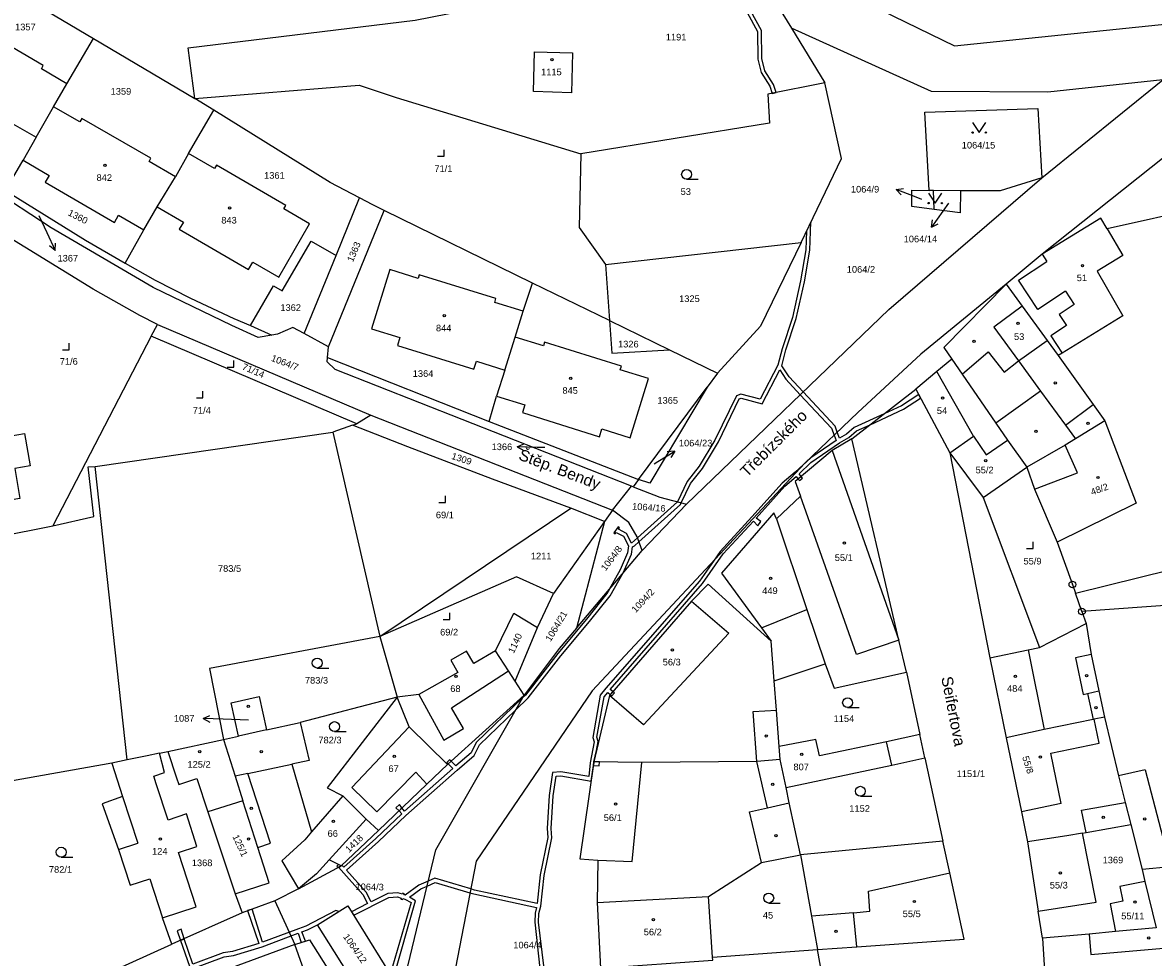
# Model space of a CAD drawing. Header units: metres. Extents: x -747283 to -746243, y -1022515 to -1021544.
# Tile 16 of 43: x -747016 to -746846, y -1021867 to -1021726. Entities that reach past the tile are written whole.
import ezdxf
from ezdxf.enums import TextEntityAlignment as Align

# ---------------------------------------------------------------- set-up
doc = ezdxf.new("R2010")
doc.units = ezdxf.units.M
doc.header["$MEASUREMENT"] = 0
for name, color, linetype in [('1', 251, 'CONTINUOUS'), ('1008', 251, 'CONTINUOUS'), ('1029', 251, 'CONTINUOUS'), ('105', 251, 'CONTINUOUS'), ('18', 251, 'CONTINUOUS'), ('21800', 251, 'CONTINUOUS'), ('21900', 251, 'CONTINUOUS'), ('23700', 251, 'CONTINUOUS'), ('304', 251, 'CONTINUOUS'), ('314', 251, 'CONTINUOUS'), ('319', 251, 'CONTINUOUS'), ('402', 251, 'CONTINUOUS'), ('404', 251, 'CONTINUOUS')]:
    doc.layers.add(name, color=color, linetype=linetype)
doc.styles.add('Arial', font='arial.ttf', dxfattribs={"height": 1})
doc.styles.get("Standard").update_dxf_attribs({"font": 'arial.ttf'})

# ---------------------------------------------------------------- blocks, each defined once
blk = doc.blocks.new('4_02$0')
at = {"layer": '404', "linetype": 'Continuous'}
blk.add_circle((-0.01, 0), 0.175, dxfattribs=at)
blk = doc.blocks.new('1029$2')
at = {"layer": '1029', "color": 0, "linetype": 'Continuous'}
for p, q in [((0, 3), (-0.5, 2)), ((0, 0), (0, 3)), ((0, 3), (0.5, 2))]:
    blk.add_line(p, q, dxfattribs=at)
blk = doc.blocks.new('3_19$7')
at = {"layer": '319', "linetype": 'Continuous'}
for p, q in [((-1, 0), (0, 0)), ((0, 0), (0, 1))]:
    blk.add_line(p, q, dxfattribs=at)
blk = doc.blocks.new('3_04$4')
at = {"layer": '304', "linetype": 'Continuous'}
blk.add_line((0.01, 0), (1.76, 0), dxfattribs=at)
blk.add_circle((0.01, 0.75), 0.75, dxfattribs=at)
blk = doc.blocks.new('3_14$5')
at = {"layer": '314', "linetype": 'Continuous'}
blk.add_lwpolyline([(-1, 1.5), (0, 0), (1, 1.5)], dxfattribs=at)
for centre in [(-1, 0), (1, 0)]:
    blk.add_circle(centre, 0.1, dxfattribs=at)
blk = doc.blocks.new('$14')
at = {"layer": '1', "linetype": 'Continuous'}
for points in [[(-5.47, 11.015), (-6.23, 17.635), (-6.18, 18.915), (-5.9, 20.035), (-5.4, 24.645), (-4.24, 30.355), (-4.34, 31.735), (-4.05, 36.655), (-3.6, 39.645), (-2.89, 39.715), (1.68, 38.905), (2.02, 41.275), (2.1, 41.825), (2.5, 43.535), (2.75, 44.885), (2.56, 45.505), (3.63, 51.605), (4.19, 52.285), (4.58, 51.965), (4.97, 52.415), (4.58, 52.745), (18.51, 68.705), (21.63, 73.165), (26.19, 78.125), (26.83, 77.425), (27.3, 78.065), (26.59, 78.565), (30.92, 83.395), (32.64, 84.865), (32.94, 84.465), (33.4, 84.855), (33.09, 85.275), (34.83, 86.975), (39.18, 89.925), (40.58, 90.715), (41.74, 91.735), (43.77, 92.665), (48.8, 94.985), (51.41, 96.685), (51.13, 97.215), (48.5, 95.505), (45.89, 94.305), (41.4, 92.235), (40.24, 91.215), (39.18, 90.615), (38.83, 91.545), (38.5, 92.445), (33.69, 97.605), (31.56, 99.895), (30.47, 101.565), (31.08, 103.935), (32.63, 108.675), (33.88, 114.225), (34.68, 119.005), (34.83, 123.195), (34.18, 121.855), (34.08, 119.065), (33.3, 114.345), (32.05, 108.835), (30.5, 104.095), (29.87, 101.625), (27.18, 96.495), (24.29, 97.275), (23.6, 97.025), (20.37, 90.355), (17.99, 86.405), (16.18, 84.095), (14.71, 81.035), (8.68, 75.605), (7.8, 74.805), (7, 76.275), (5.81, 76.925), (5.95, 77.125), (5.75, 77.265), (5.09, 76.345), (5.3, 76.205), (5.46, 76.425), (6.56, 75.835), (7.35, 74.385), (7.19, 73.315), (6.09, 70.755), (4.42, 67.825), (4.07, 67.215), (1, 63.355), (-3.34, 58.165), (-8.23, 51.855), (-8.65, 51.455), (-15.68, 44.725), (-16.42, 43.165), (-18.73, 41.215), (-19.44, 41.905), (-19.88, 41.505), (-19.18, 40.815), (-26.45, 34.375), (-26.87, 34.855), (-27.3, 34.435), (-26.89, 33.975), (-30.78, 30.255), (-35.61, 25.895), (-35.92, 26.215), (-36.03, 26.115), (-36.44, 25.895), (-32.76, 21.815), (-32.06, 20.415), (-34.45, 19.205), (-34.14, 18.685), (-28.83, 21.345), (-27.54, 21.465), (-26.98, 21.265), (-27.03, 21.115), (-26.8, 21.025), (-26.74, 21.195), (-26.4, 21.115), (-25.49, 20.565), (-28.62, 9.735)], [(-28.2, 9.045), (-24.79, 20.845), (-25.74, 21.415), (-23.99, 22.665), (-23.06, 23.075), (-21.87, 23.615), (-16.6, 22.055), (-16.03, 21.885), (-6.57, 19.855), (-6.78, 18.995), (-6.83, 17.615), (-6.03, 10.615)]]:
    blk.add_lwpolyline(points, dxfattribs=at)
blk.add_lwpolyline([(38.36, 91.095), (38.66, 90.295), (34.82, 87.685), (32.49, 85.525), (30.5, 83.835), (25.95, 78.745), (21.17, 73.545), (20.14, 72.085), (18.03, 69.085), (3.92, 52.905), (3.07, 51.865), (1.94, 45.465), (2.13, 44.845), (1.55, 41.635), (1.32, 39.575), (-2.87, 40.315), (-4.12, 40.205), (-4.65, 36.715), (-4.94, 31.735), (-4.84, 30.395), (-6, 24.745), (-6.46, 20.445), (-15.89, 22.465), (-16.48, 22.645), (-21.91, 24.255), (-22.88, 23.815), (-24.29, 23.185), (-26.39, 21.695), (-26.55, 21.745), (-26.49, 21.905), (-26.73, 21.985), (-26.78, 21.835), (-27.46, 22.065), (-28.99, 21.925), (-31.52, 20.685), (-32.26, 22.155), (-35.21, 25.455), (-30.38, 29.815), (-26.27, 33.735), (-18.54, 40.575), (-15.94, 42.785), (-15.18, 44.365), (-9.7, 49.625), (-7.79, 51.455), (-2.88, 57.785), (1.46, 62.975), (4.57, 66.875), (6.54, 70.325), (7.77, 73.155), (7.93, 74.245), (8.23, 74.385), (8.91, 74.995), (15.15, 80.615), (15.29, 80.885), (16.7, 83.775), (18.49, 86.065), (20.89, 90.075), (24.04, 96.545), (24.31, 96.655), (27.48, 95.795), (30.18, 100.925), (31.08, 99.515), (33.25, 97.195), (37.98, 92.125), (38.36, 91.095)], close=True, dxfattribs=at)
blk = doc.blocks.new('1_05$21')
at = {"layer": '105', "linetype": 'Continuous'}
for radius in [0.5, 0.0303]:
    blk.add_circle((0, 0), radius, dxfattribs=at)

msp = doc.modelspace()

# ---------------------------------------------------------------- linework, layer by layer
at = {"layer": '1029'}
for p, q in [((-746880.55, -1021752.17), (-746881.65, -1021751.74)), ((-746876.54, -1021752.73), (-746877.37, -1021753.93)), ((-747013.78, -1021754.62), (-747012.58, -1021757.16)), ((-746937.44, -1021789.6), (-746938.61, -1021789.58)), ((-746920.92, -1021792.06), (-746920.39, -1021791.73)), ((-746982.16, -1021830.75), (-746985.98, -1021830.59))]:
    msp.add_line(p, q, dxfattribs=at)
at = {"layer": '21800'}
for p, q in [((-746865.99, -1021764.36), (-746861.67, -1021761.57)), ((-746862.41, -1021760.46), (-746861.67, -1021761.57)), ((-746863.07, -1021768.79), (-746865.99, -1021764.36)), ((-746858.9, -1021766.04), (-746863.07, -1021768.79)), ((-746858.9, -1021766.04), (-746857.58, -1021768.04)), ((-746865.4, -1021768.29), (-746869.7, -1021771.43)), ((-746857.58, -1021768.04), (-746859.83, -1021769.53)), ((-746859.83, -1021769.53), (-746858.73, -1021771.2)), ((-746869.7, -1021771.43), (-746865.99, -1021776.51)), ((-746858.73, -1021771.2), (-746861.07, -1021772.74)), ((-746865.99, -1021776.51), (-746861.65, -1021773.44)), ((-746861.07, -1021772.74), (-746859.37, -1021775.37)), ((-746874.49, -1021778.52), (-746870.53, -1021775.19)), ((-746870.53, -1021775.19), (-746868.14, -1021778.25)), ((-746868.14, -1021778.25), (-746865.99, -1021776.51)), ((-746865.99, -1021776.51), (-746862.64, -1021781.1)), ((-746872.77, -1021787.89), (-746878.29, -1021778.16)), ((-746862.64, -1021781.1), (-746869.38, -1021785.93)), ((-746862.64, -1021781.1), (-746858.89, -1021786.23)), ((-746858.89, -1021786.23), (-746854.7, -1021783.11)), ((-746858.89, -1021786.23), (-746857.37, -1021788.31)), ((-746894.1, -1021790.05), (-746884.01, -1021818.69)), ((-746857.06, -1021793.44), (-746858.91, -1021789.25)), ((-746863.55, -1021795.9), (-746857.06, -1021793.44)), ((-746890.4, -1021820.83), (-746898.87, -1021796.96)), ((-746871.31, -1021797.16), (-746862.82, -1021819.79)), ((-746915.29, -1021812.76), (-746909.7, -1021817.61)), ((-746904.76, -1021816.82), (-746897.91, -1021814.02)), ((-746909.7, -1021817.61), (-746922.54, -1021831.46)), ((-746884.01, -1021818.69), (-746890.4, -1021820.83)), ((-746864.52, -1021820.13), (-746862.07, -1021832.16)), ((-746854.99, -1021820.81), (-746857.39, -1021821.32)), ((-746857.39, -1021821.32), (-746856.22, -1021826.85)), ((-746951.51, -1021828.9), (-746942.93, -1021823.27)), ((-746855.54, -1021826.7), (-746853.83, -1021826.33)), ((-746956.43, -1021826.88), (-746952.7, -1021833.76)), ((-746922.54, -1021831.46), (-746927.67, -1021827)), ((-746856.22, -1021826.85), (-746855.54, -1021826.7)), ((-746855.54, -1021826.7), (-746854.71, -1021830.62)), ((-746949.72, -1021832.01), (-746951.51, -1021828.9)), ((-746906.01, -1021829.43), (-746902.5, -1021829.21)), ((-746905.43, -1021836.96), (-746906.01, -1021829.43)), ((-746966.57, -1021840.91), (-746957.93, -1021831.72)), ((-746853.79, -1021834.2), (-746854.54, -1021830.58)), ((-746952.7, -1021833.76), (-746949.72, -1021832.01)), ((-746885.1, -1021837.5), (-746885.87, -1021833.98)), ((-746861.09, -1021835.71), (-746853.79, -1021834.2)), ((-746859.52, -1021843.3), (-746861.09, -1021835.71)), ((-746982.23, -1021838.76), (-746975.62, -1021837.39)), ((-746924.27, -1021852.08), (-746922.81, -1021837.13)), ((-746903.85, -1021843.94), (-746905.43, -1021836.96)), ((-746846.85, -1021838.23), (-746850.87, -1021839.14)), ((-746846.85, -1021838.23), (-746843.01, -1021852.88)), ((-746982.23, -1021838.76), (-746984.17, -1021839.19)), ((-746978.81, -1021849.29), (-746982.23, -1021838.76)), ((-746962.8, -1021844.57), (-746956.88, -1021838.58)), ((-746956.88, -1021838.58), (-746955.25, -1021840.4)), ((-746966.57, -1021840.91), (-746962.8, -1021844.57)), ((-747001.15, -1021842.23), (-746998.83, -1021849.27)), ((-746980.75, -1021849.93), (-746982.99, -1021842.88)), ((-746903.85, -1021843.94), (-746900.55, -1021843.19)), ((-746859.52, -1021843.3), (-746865.54, -1021844.55)), ((-746856.45, -1021844.31), (-746849.87, -1021843.14)), ((-746906.55, -1021844.55), (-746903.85, -1021843.94)), ((-746904.74, -1021852.19), (-746906.55, -1021844.55)), ((-746855.78, -1021847.68), (-746856.45, -1021844.31)), ((-747001.77, -1021850.24), (-746998.83, -1021849.27)), ((-746980.75, -1021849.93), (-746978.81, -1021849.29)), ((-746979.02, -1021855.27), (-746980.75, -1021849.93)), ((-746969.97, -1021851.82), (-746971.89, -1021853.9)), ((-746929.42, -1021851.85), (-746924.27, -1021852.08)), ((-746971.89, -1021853.9), (-746974.63, -1021856.2)), ((-746888.62, -1021856.52), (-746876.33, -1021853.76)), ((-746984.15, -1021856.92), (-746979.02, -1021855.27)), ((-746888.39, -1021859.54), (-746888.62, -1021856.52)), ((-746890.85, -1021859.78), (-746897.19, -1021860.32)), ((-746890.85, -1021859.78), (-746888.39, -1021859.54)), ((-746890.34, -1021864.94), (-746890.85, -1021859.78)), ((-746855.33, -1021863), (-746855.06, -1021866.09)), ((-746855.06, -1021866.09), (-746839.67, -1021864.75))]:
    msp.add_line(p, q, dxfattribs=at)
at = {"layer": '21900'}
for p, q in [((-747023.64, -1021717.16), (-747005.55, -1021727.89)), ((-746905.08, -1021718.41), (-746900.23, -1021726.33)), ((-746900.23, -1021726.33), (-746895.18, -1021734.58)), ((-747009.55, -1021734.73), (-747005.55, -1021727.89)), ((-747005.55, -1021727.89), (-746990.26, -1021736.96)), ((-746827.09, -1021732.3), (-746862.41, -1021760.46)), ((-747011.55, -1021738.21), (-747009.55, -1021734.73)), ((-746987.4, -1021738.73), (-746990.26, -1021736.96)), ((-747014.17, -1021742.8), (-747011.55, -1021738.21)), ((-746991.18, -1021745.26), (-746987.4, -1021738.73)), ((-747014.17, -1021742.8), (-747016.16, -1021746.28)), ((-747018.82, -1021750.81), (-747016.16, -1021746.28)), ((-746991.18, -1021745.26), (-746993.19, -1021748.76)), ((-746995.92, -1021753.31), (-746993.19, -1021748.76)), ((-746878.78, -1021750.84), (-746879.44, -1021750.83)), ((-746874.73, -1021750.86), (-746878.78, -1021750.84)), ((-746878.67, -1021753.68), (-746878.78, -1021750.84)), ((-746968.94, -1021760.64), (-746965.38, -1021751.96)), ((-746997.93, -1021756.79), (-746995.92, -1021753.31)), ((-746970.06, -1021774.41), (-746961.66, -1021753.86)), ((-746939.29, -1021764.79), (-746961.66, -1021753.86)), ((-747000.77, -1021761.82), (-746997.93, -1021756.79)), ((-746928.26, -1021762.01), (-746898.78, -1021758.67)), ((-746973.73, -1021772.43), (-746968.94, -1021760.64)), ((-746862.41, -1021760.46), (-746867.82, -1021764.98)), ((-746928.26, -1021762.01), (-746927.7, -1021770.46)), ((-746940.72, -1021769.04), (-746939.29, -1021764.79)), ((-746927.7, -1021770.46), (-746939.29, -1021764.79)), ((-746941.93, -1021772.95), (-746940.72, -1021769.04)), ((-746996.83, -1021772.82), (-746995.9, -1021771.04)), ((-746995.9, -1021771.04), (-746963.68, -1021784.74)), ((-746981.86, -1021771.21), (-746978.63, -1021772.65)), ((-746927.7, -1021770.46), (-746918.64, -1021774.86)), ((-746996.83, -1021772.82), (-747011.69, -1021801.41)), ((-746965.79, -1021786.02), (-746996.83, -1021772.82)), ((-746970.06, -1021774.41), (-746973.73, -1021772.43)), ((-746943.49, -1021777.92), (-746941.93, -1021772.95)), ((-746970.21, -1021776.01), (-746970.06, -1021774.41)), ((-746918.64, -1021774.86), (-746911.4, -1021778.38)), ((-746970.21, -1021776.01), (-746945.83, -1021785.69)), ((-746943.49, -1021777.92), (-746944.72, -1021781.85)), ((-746911.4, -1021778.38), (-746912.96, -1021780.48)), ((-746923.31, -1021794.43), (-746912.96, -1021780.48)), ((-746945.83, -1021785.69), (-746944.72, -1021781.85)), ((-746891.12, -1021788.29), (-746881.44, -1021780.82)), ((-746881.44, -1021780.82), (-746876.31, -1021790.39)), ((-746963.68, -1021784.74), (-746965.79, -1021786.02)), ((-746963.68, -1021784.74), (-746927.24, -1021799.07)), ((-746852.93, -1021785.59), (-746848.21, -1021798)), ((-747005.28, -1021792.47), (-746969.43, -1021787.3)), ((-746966.45, -1021786.25), (-746969.43, -1021787.3)), ((-746969.43, -1021787.3), (-746962.32, -1021818.1)), ((-746966.45, -1021786.25), (-746965.79, -1021786.02)), ((-746945.83, -1021785.69), (-746923.31, -1021794.43)), ((-746867.62, -1021788.48), (-746864.69, -1021792.59)), ((-746876.31, -1021790.39), (-746870.3, -1021821.31)), ((-747000.44, -1021836.74), (-747005.28, -1021792.47)), ((-746933.54, -1021798.75), (-746945.34, -1021794.36)), ((-746927.24, -1021799.07), (-746924.37, -1021795.42)), ((-746924.12, -1021795.52), (-746924.37, -1021795.42)), ((-746923.31, -1021794.43), (-746924.12, -1021795.52)), ((-746962.32, -1021818.1), (-746933.54, -1021798.75)), ((-746928.42, -1021800.76), (-746933.54, -1021798.75)), ((-746927.24, -1021799.07), (-746928.42, -1021800.76)), ((-746922.74, -1021805.12), (-746916.05, -1021798.16)), ((-746848.21, -1021798), (-746860.13, -1021803.86)), ((-746928.42, -1021800.76), (-746936.12, -1021811.62)), ((-746928.42, -1021800.76), (-746932.65, -1021816.84)), ((-747037.14, -1021806.54), (-747011.69, -1021801.41)), ((-746932.65, -1021816.84), (-746922.74, -1021805.12)), ((-746938.57, -1021816.76), (-746936.12, -1021811.62)), ((-746856.39, -1021814.33), (-746857.38, -1021811.56)), ((-746831.02, -1021812.56), (-746856.39, -1021814.33)), ((-746856.39, -1021814.33), (-746855.74, -1021816.15)), ((-746941.89, -1021824.86), (-746938.57, -1021816.76)), ((-746962.32, -1021818.1), (-746959.7, -1021827.26)), ((-746902.85, -1021824.78), (-746903.3, -1021818.84)), ((-746870.3, -1021821.31), (-746867.85, -1021833.38)), ((-746902.85, -1021824.78), (-746895.14, -1021822.24)), ((-746940.54, -1021826.94), (-746941.89, -1021824.86)), ((-746882.88, -1021823.5), (-746880.85, -1021832.91)), ((-746959.7, -1021827.26), (-746974.37, -1021831.07)), ((-746952.11, -1021837.41), (-746940.54, -1021826.94)), ((-746979.42, -1021832.19), (-746974.37, -1021831.07)), ((-746985.94, -1021833.64), (-746983.66, -1021833.14)), ((-746979.42, -1021832.19), (-746983.66, -1021833.14)), ((-746880.08, -1021836.43), (-746880.85, -1021832.91)), ((-746994.32, -1021835.44), (-746985.94, -1021833.64)), ((-746901.94, -1021836.69), (-746902.07, -1021834.71)), ((-747000.44, -1021836.74), (-747002.79, -1021837.23)), ((-746995.56, -1021835.71), (-746994.32, -1021835.44)), ((-746901.04, -1021840.9), (-746901.94, -1021836.69)), ((-746880.08, -1021836.43), (-746877.36, -1021849.01)), ((-747002.79, -1021837.23), (-747026.96, -1021841.52)), ((-746967.94, -1021842.15), (-746972.64, -1021847.6)), ((-746964.38, -1021845.67), (-746967.94, -1021842.15)), ((-746989.93, -1021849.79), (-746991.5, -1021844.86)), ((-746969.97, -1021851.82), (-746964.38, -1021845.67)), ((-746964.38, -1021845.67), (-746962.56, -1021847.37)), ((-746849.02, -1021846.5), (-746847.32, -1021853.26)), ((-746972.64, -1021847.6), (-746973.67, -1021848.78)), ((-746962.56, -1021847.37), (-746968.17, -1021852.72)), ((-746877.36, -1021849.01), (-746898.86, -1021851.04)), ((-746864.6, -1021849.1), (-746862.98, -1021859.53)), ((-746968.17, -1021852.72), (-746969.97, -1021851.82)), ((-746974.63, -1021856.2), (-746968.17, -1021852.72)), ((-746847.32, -1021853.26), (-746846.89, -1021855.05)), ((-746846.89, -1021855.05), (-746850.7, -1021855.82)), ((-746846.89, -1021855.05), (-746845.2, -1021862.08)), ((-746974.63, -1021856.2), (-746978.2, -1021858)), ((-746978.2, -1021858), (-746983.13, -1021859.78)), ((-746978.2, -1021858), (-746975.15, -1021864.6)), ((-746929.54, -1021858.24), (-746912.75, -1021857.35)), ((-746912.15, -1021866.5), (-746912.75, -1021857.35)), ((-746852.12, -1021858.42), (-746851.32, -1021862.64)), ((-746993.72, -1021864.55), (-746995.13, -1021860.53)), ((-746983.13, -1021859.78), (-746993.72, -1021864.55)), ((-746862.35, -1021863.61), (-746862.98, -1021859.53)), ((-746845.2, -1021862.08), (-746851.32, -1021862.64)), ((-747017.2, -1021875.1), (-746993.72, -1021864.55)), ((-746975.15, -1021864.6), (-746986.62, -1021868.8)), ((-746912.15, -1021866.5), (-746896.29, -1021865.31))]:
    msp.add_line(p, q, dxfattribs=at)
for points in [[(-746990.26, -1021736.96), (-746991.25, -1021729.29), (-746956.98, -1021725.14), (-746920.53, -1021717.94)], [(-746892.28, -1021720.88), (-746875.61, -1021729), (-746778.55, -1021718.94), (-746740.03, -1021724.7), (-746706.79, -1021732.36), (-746686.54, -1021737.57), (-746652.07, -1021744.15)], [(-747009.55, -1021734.73), (-747013.4, -1021732.47), (-747013.13, -1021732), (-747023.57, -1021725.89), (-747023.86, -1021726.39), (-747027.74, -1021724.12)], [(-746844.17, -1021734.12), (-746861.52, -1021736.02), (-746879.12, -1021735.89), (-746900.23, -1021726.33)], [(-746939.01, -1021729.92), (-746933.26, -1021730.09), (-746933.43, -1021736.08), (-746939.17, -1021735.91), (-746939.01, -1021729.92)], [(-747032.47, -1021732.35), (-747028.57, -1021734.59), (-747029.19, -1021735.66), (-747018.7, -1021741.68), (-747018.06, -1021740.57), (-747014.17, -1021742.8)], [(-746916.05, -1021798.16), (-746885.53, -1021768.79), (-746862.47, -1021748.93), (-746844.17, -1021734.12)], [(-746990.26, -1021736.96), (-746965.45, -1021734.97), (-746959.85, -1021736.79), (-746931.99, -1021745.28)], [(-746895.18, -1021734.58), (-746903.78, -1021736.31), (-746903.52, -1021740.7), (-746931.99, -1021745.28)], [(-746898.78, -1021758.67), (-746892.66, -1021746.01), (-746895.18, -1021734.58)], [(-746993.19, -1021748.76), (-746997.16, -1021746.47), (-746996.87, -1021745.97), (-747007.31, -1021739.97), (-747007.6, -1021740.47), (-747011.55, -1021738.21)], [(-746965.38, -1021751.96), (-746969.82, -1021749.61), (-746987.4, -1021738.73)], [(-746879.44, -1021750.83), (-746880.1, -1021739.02), (-746863.03, -1021738.44), (-746862.47, -1021748.93), (-746868.72, -1021750.88), (-746874.73, -1021750.86)], [(-746978.63, -1021772.65), (-746980.68, -1021773.02), (-746984.66, -1021771.22), (-746996.56, -1021765.47), (-747011.92, -1021756.45), (-747027.34, -1021746.41)], [(-747016.16, -1021746.28), (-747012.24, -1021748.55), (-747012.85, -1021749.6), (-747002.38, -1021755.67), (-747001.75, -1021754.58), (-746997.93, -1021756.79)], [(-746995.92, -1021753.31), (-746991.96, -1021755.6), (-746992.59, -1021756.68), (-746982.13, -1021762.73), (-746981.49, -1021761.63), (-746977.58, -1021763.89), (-746972.93, -1021755.87), (-746976.82, -1021753.61), (-746976.53, -1021753.11), (-746986.98, -1021747.03), (-746987.27, -1021747.53), (-746991.18, -1021745.26)], [(-746931.99, -1021745.28), (-746932.24, -1021756.4), (-746928.26, -1021762.01)], [(-746820.94, -1021751.1), (-746821.26, -1021749.67), (-746838.16, -1021753.4), (-746852.61, -1021756.61)], [(-747018.82, -1021750.81), (-747006.76, -1021758.33), (-747000.77, -1021761.82)], [(-746878.67, -1021753.68), (-746882.07, -1021753.24), (-746882.07, -1021750.8), (-746879.44, -1021750.83)], [(-746874.73, -1021750.86), (-746874.75, -1021754.18), (-746878.67, -1021753.68)], [(-746995.9, -1021771.04), (-746998.57, -1021769.67), (-747005.61, -1021765.72), (-747020.8, -1021756.42), (-747027.29, -1021752.18)], [(-746961.66, -1021753.86), (-746963.41, -1021753), (-746965.38, -1021751.96)], [(-746852.61, -1021756.61), (-746853.55, -1021755.03), (-746862.41, -1021760.46)], [(-746852.61, -1021756.61), (-746850.24, -1021760.62), (-746854.1, -1021763), (-746850.21, -1021769.74), (-746859.37, -1021775.37), (-746859.98, -1021775.74)], [(-746981.86, -1021771.21), (-746978.36, -1021765.22), (-746977.07, -1021765.98), (-746972.71, -1021758.46), (-746968.94, -1021760.64)], [(-746898.78, -1021758.67), (-746904.88, -1021771.29), (-746911.4, -1021778.38)], [(-747000.77, -1021761.82), (-746996.22, -1021764.36), (-746990.9, -1021767.1), (-746984.35, -1021770.12), (-746981.86, -1021771.21)], [(-746940.72, -1021769.04), (-746944.99, -1021767.71), (-746944.81, -1021767.13), (-746956.38, -1021763.54), (-746956.56, -1021764.1), (-746960.82, -1021762.77), (-746963.58, -1021771.68), (-746959.3, -1021773.02), (-746959.67, -1021774.2), (-746948.13, -1021777.81), (-746947.74, -1021776.59), (-746943.49, -1021777.92)], [(-746867.82, -1021764.98), (-746880.68, -1021775.51), (-746890.2, -1021784.3), (-746898.2, -1021791.99), (-746930.28, -1021826.31), (-746947.82, -1021852.02), (-746951.56, -1021871.47), (-746952.27, -1021883.14)], [(-746867.82, -1021764.98), (-746877.24, -1021774.53), (-746876.05, -1021776.27)], [(-746867.82, -1021764.98), (-746865.4, -1021768.29), (-746861.65, -1021773.44), (-746859.98, -1021775.74)], [(-746973.73, -1021772.43), (-746975.44, -1021771.51), (-746977.76, -1021772.5), (-746978.63, -1021772.65)], [(-746927.7, -1021770.46), (-746927.34, -1021775.37), (-746918.64, -1021774.86)], [(-746944.72, -1021781.85), (-746940.46, -1021783.18), (-746940.82, -1021784.33), (-746929.2, -1021787.97), (-746928.83, -1021786.79), (-746924.57, -1021788.13), (-746921.81, -1021779.19), (-746926.06, -1021777.87), (-746925.89, -1021777.32), (-746937.49, -1021773.72), (-746937.66, -1021774.27), (-746941.93, -1021772.95)], [(-746924.37, -1021795.42), (-746969.05, -1021777.83), (-746970.27, -1021776.68), (-746970.21, -1021776.01)], [(-746876.05, -1021776.27), (-746878.29, -1021778.16), (-746881.44, -1021780.82)], [(-746876.05, -1021776.27), (-746874.49, -1021778.52), (-746869.38, -1021785.93), (-746867.62, -1021788.48)], [(-746859.98, -1021775.74), (-746854.7, -1021783.11), (-746852.93, -1021785.59)], [(-747037.48, -1021782.1), (-747019.72, -1021779.22), (-747018.24, -1021787.89), (-747015.93, -1021787.5), (-747015.1, -1021792.38), (-747017.41, -1021792.77), (-747016.64, -1021797.31), (-747034.82, -1021800.4), (-747037.48, -1021782.1)], [(-746912.96, -1021780.48), (-746921.6, -1021794.97), (-746923.31, -1021794.43)], [(-746852.93, -1021785.59), (-746857.37, -1021788.31), (-746858.91, -1021789.25), (-746864.69, -1021792.59)], [(-746945.34, -1021794.36), (-746958.13, -1021789.49), (-746966.45, -1021786.25)], [(-746891.12, -1021788.29), (-746894.1, -1021790.05), (-746899.65, -1021794.75), (-746898.87, -1021796.96), (-746902.5, -1021800.34)], [(-746882.88, -1021823.5), (-746884.01, -1021818.69), (-746891.12, -1021788.29)], [(-746876.31, -1021790.39), (-746872.77, -1021787.89), (-746870.83, -1021790.73), (-746867.62, -1021788.48)], [(-746876.31, -1021790.39), (-746871.31, -1021797.16), (-746864.69, -1021792.59)], [(-747011.69, -1021801.41), (-747005.49, -1021800), (-747006.34, -1021792.54), (-747005.28, -1021792.47)], [(-746864.69, -1021792.59), (-746863.55, -1021795.9), (-746860.13, -1021803.86)], [(-746924.12, -1021795.52), (-746920.08, -1021797.11), (-746916.05, -1021798.16)], [(-746922.74, -1021805.12), (-746923.51, -1021803.09), (-746924.75, -1021800.93), (-746927.24, -1021799.07)], [(-746857.38, -1021811.56), (-746828.68, -1021804.47), (-746827.58, -1021808.9), (-746813.22, -1021805.99), (-746814.99, -1021798.29)], [(-746902.5, -1021800.34), (-746902.88, -1021799.45), (-746910.79, -1021808.56), (-746904.76, -1021816.82), (-746903.3, -1021818.84)], [(-746902.5, -1021800.34), (-746897.91, -1021814.02), (-746895.14, -1021822.24)], [(-746860.13, -1021803.86), (-746857.84, -1021810.27), (-746857.38, -1021811.56)], [(-746936.12, -1021811.62), (-746941.7, -1021809.1), (-746962.32, -1021818.1)], [(-746903.3, -1021818.84), (-746912.79, -1021810.22), (-746915.29, -1021812.76), (-746927.67, -1021827), (-746930.04, -1021837.01)], [(-746944.86, -1021820.3), (-746942.1, -1021814.57), (-746938.57, -1021816.76)], [(-746870.3, -1021821.31), (-746864.52, -1021820.13), (-746862.82, -1021819.79), (-746855.74, -1021816.15)], [(-746855.74, -1021816.15), (-746854.99, -1021820.81), (-746853.83, -1021826.33), (-746853, -1021830.26)], [(-746932.65, -1021816.84), (-746935.27, -1021819.94), (-746940.54, -1021826.94)], [(-746962.32, -1021818.1), (-746988.04, -1021822.95), (-746985.94, -1021833.64)], [(-746944.86, -1021820.3), (-746948.16, -1021822.18), (-746949.27, -1021820.35), (-746951.62, -1021821.68), (-746950.56, -1021823.54), (-746956.43, -1021826.88), (-746959.7, -1021827.26)], [(-746941.89, -1021824.86), (-746942.93, -1021823.27), (-746944.86, -1021820.3)], [(-746895.14, -1021822.24), (-746893.79, -1021825.9), (-746882.88, -1021823.5)], [(-746902.07, -1021834.71), (-746902.5, -1021829.21), (-746902.85, -1021824.78)], [(-746983.66, -1021833.14), (-746984.76, -1021828.14), (-746980.54, -1021827.16), (-746979.42, -1021832.19)], [(-746959.7, -1021827.26), (-746970.29, -1021840.92), (-746967.94, -1021842.15)], [(-746963.33, -1021902.83), (-746959.09, -1021871.82), (-746953.88, -1021850.29), (-746940.54, -1021826.94)], [(-746952.11, -1021837.41), (-746957.93, -1021831.72), (-746959.7, -1021827.26)], [(-746974.37, -1021831.07), (-746973.01, -1021836.82), (-746975.62, -1021837.39), (-746972.64, -1021847.6)], [(-746853, -1021830.26), (-746854.54, -1021830.58), (-746854.71, -1021830.62), (-746862.07, -1021832.16), (-746867.85, -1021833.38)], [(-746853, -1021830.26), (-746850.87, -1021839.14), (-746849.87, -1021843.14), (-746849.02, -1021846.5)], [(-746880.85, -1021832.91), (-746885.87, -1021833.98), (-746896, -1021836.13), (-746896.55, -1021833.67), (-746902.07, -1021834.71)], [(-746867.85, -1021833.38), (-746865.54, -1021844.55), (-746864.6, -1021849.1)], [(-746985.94, -1021833.64), (-746984.17, -1021839.19), (-746982.99, -1021842.88), (-746988.27, -1021844.54)], [(-746995.56, -1021835.71), (-746997.45, -1021836.11), (-747000.44, -1021836.74)], [(-746991.5, -1021844.86), (-746994.29, -1021845.8), (-746996.07, -1021840.34), (-746996.44, -1021839.2), (-746994.81, -1021838.65), (-746995.56, -1021835.71)], [(-746994.32, -1021835.44), (-746993.02, -1021839.43), (-746992.65, -1021840.46), (-746989.93, -1021839.54), (-746988.27, -1021844.54)], [(-746901.94, -1021836.69), (-746905.43, -1021836.96), (-746922.81, -1021837.13), (-746930.04, -1021837.01)], [(-746901.04, -1021840.9), (-746885.1, -1021837.5), (-746880.08, -1021836.43)], [(-747002.79, -1021837.23), (-747001.15, -1021842.23), (-747004.25, -1021843.34)], [(-746962.56, -1021847.37), (-746955.25, -1021840.4), (-746952.11, -1021837.41)], [(-746930.04, -1021837.01), (-746932.17, -1021851.66), (-746929.42, -1021851.85), (-746929.54, -1021858.24)], [(-746898.86, -1021851.04), (-746900.55, -1021843.19), (-746901.04, -1021840.9)], [(-747004.25, -1021843.34), (-747001.77, -1021850.24), (-747000.01, -1021855.64)], [(-746988.27, -1021844.54), (-746984.15, -1021856.92), (-746983.13, -1021859.78)], [(-746856.29, -1021847.77), (-746855.78, -1021847.68), (-746849.02, -1021846.5)], [(-746973.67, -1021848.78), (-746977.1, -1021851.98), (-746974.63, -1021856.2)], [(-746856.29, -1021847.77), (-746858.67, -1021848.18), (-746864.6, -1021849.1)], [(-746862.98, -1021859.53), (-746854.25, -1021858.18), (-746856.29, -1021847.77)], [(-746995.13, -1021860.53), (-746990.04, -1021858.87), (-746992.69, -1021850.71), (-746989.93, -1021849.79)], [(-746896.29, -1021865.31), (-746890.34, -1021864.94), (-746874.16, -1021863.78), (-746876.33, -1021853.76), (-746877.36, -1021849.01)], [(-746912.75, -1021857.35), (-746904.74, -1021852.19), (-746898.86, -1021851.04)], [(-746898.86, -1021851.04), (-746897.19, -1021860.32), (-746896.29, -1021865.31)], [(-746833.08, -1021861.06), (-746835.41, -1021852.22), (-746837.88, -1021852.44), (-746843.01, -1021852.88), (-746847.32, -1021853.26)], [(-747000.01, -1021855.64), (-746997.05, -1021854.68), (-746995.13, -1021860.53)], [(-746850.7, -1021855.82), (-746850.24, -1021858.05), (-746852.12, -1021858.42)], [(-746959.09, -1021871.82), (-746960.96, -1021872.78), (-746965.48, -1021871.54), (-746971.74, -1021861.63), (-746967.14, -1021858.74), (-746959.09, -1021871.82)], [(-746929.54, -1021858.24), (-746929.04, -1021868.13), (-746912.11, -1021866.96), (-746912.15, -1021866.5)], [(-746975.15, -1021864.6), (-746972.94, -1021863.86), (-746964.35, -1021877.48), (-746963.37, -1021878.96)], [(-746851.32, -1021862.64), (-746855.33, -1021863), (-746862.35, -1021863.61)], [(-746862.35, -1021863.61), (-746862.09, -1021867.67), (-746861.49, -1021877.75), (-746861.36, -1021879.98)], [(-746975.91, -1021874.25), (-746971.84, -1021873.74), (-746973.48, -1021869.24), (-746975.15, -1021864.6)], [(-746897.14, -1021877.33), (-746897.53, -1021871.39), (-746895.22, -1021871.2), (-746896.29, -1021865.31)]]:
    msp.add_lwpolyline(points, dxfattribs=at)
at = {"layer": '23700'}
for points in [[(-746906.9, -1021724), (-746905.37, -1021726.87), (-746905.32, -1021731.01), (-746904.81, -1021733.04), (-746903.48, -1021735.08), (-746903.12, -1021736.18), (-746902.53, -1021736.06), (-746902.94, -1021734.82), (-746904.25, -1021732.8), (-746904.72, -1021730.93), (-746904.77, -1021726.71), (-746906.34, -1021723.76)], [(-746990.56, -1021868.21), (-746985.83, -1021866.42), (-746984.43, -1021866.23), (-746980.11, -1021864.92), (-746975.05, -1021863.03), (-746974.68, -1021862.89), (-746974.2, -1021864.28), (-746973.56, -1021864.07), (-746974.12, -1021862.68), (-746973.26, -1021862.34), (-746971.74, -1021861.63), (-746968.52, -1021859.61), (-746968.52, -1021859.61), (-746968.97, -1021859.44), (-746973.5, -1021861.8), (-746974.61, -1021862.22), (-746975.01, -1021862.37), (-746980.02, -1021864.25), (-746981.62, -1021859.24), (-746982.28, -1021859.47), (-746980.59, -1021864.44), (-746984.55, -1021865.65), (-746985.97, -1021865.84), (-746990.54, -1021867.56), (-746991.84, -1021863.7), (-746992.39, -1021863.95), (-746991.07, -1021867.87)]]:
    msp.add_lwpolyline(points, dxfattribs=at)
for points in [[(-746899.2, -1021794.37), (-746899.03, -1021794.59), (-746898.55, -1021794.23), (-746898.74, -1021793.98), (-746899.2, -1021794.37)], [(-746927.17, -1021826.42), (-746927.56, -1021826.87), (-746927.32, -1021827.07), (-746926.94, -1021826.61), (-746927.17, -1021826.42)], [(-746952.02, -1021837.33), (-746951.58, -1021836.93), (-746951.8, -1021836.71), (-746952.22, -1021837.13), (-746952.02, -1021837.33)], [(-746929.26, -1021837.65), (-746929.2, -1021837.02), (-746930.04, -1021837.01), (-746930.12, -1021837.56), (-746929.26, -1021837.65)], [(-746959.44, -1021844.4), (-746959.01, -1021843.98), (-746959.39, -1021843.47), (-746959.92, -1021843.96), (-746959.44, -1021844.4)], [(-746968.83, -1021852.78), (-746968.58, -1021852.94), (-746968.17, -1021852.72), (-746968.57, -1021852.52), (-746968.83, -1021852.78)], [(-746992.39, -1021863.95), (-746991.84, -1021863.7), (-746992.3, -1021862.26), (-746992.91, -1021862.51), (-746992.39, -1021863.95)]]:
    msp.add_lwpolyline(points, close=True, dxfattribs=at)

# ---------------------------------------------------------------- block references
at = {"layer": '1029'}
for p, rotation in [((-746881.65, -1021751.74), 68.99999999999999), ((-746877.37, -1021753.93), 145), ((-747012.58, -1021757.16), 205), ((-746938.61, -1021789.58), 89), ((-746920.39, -1021791.73), 302), ((-746985.98, -1021830.59), 87.99999999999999)]:
    msp.add_blockref('1029$2', p, dxfattribs=dict(at, rotation=rotation))
at = {"layer": '105'}
for p in [(-746857.84, -1021810.27), (-746856.39, -1021814.33)]:
    msp.add_blockref('1_05$21', p, dxfattribs=at)
at = {"layer": '23700'}
msp.add_blockref('$14', (-746932.14, -1021878.83), dxfattribs=at)
at = {"layer": '304'}
for p in [(-746916.06, -1021749.15), (-746971.79, -1021822.87), (-746891.76, -1021828.85), (-746969.18, -1021832.46), (-746889.84, -1021842.21), (-747010.42, -1021851.41), (-746903.67, -1021858.32)]:
    msp.add_blockref('3_04$4', p, dxfattribs=at)
at = {"layer": '314'}
for p in [(-746871.9, -1021742.1), (-746878.54, -1021752.73)]:
    msp.add_blockref('3_14$5', p, dxfattribs=at)
at = {"layer": '319'}
for p in [(-746952.64, -1021745.68), (-747009.22, -1021774.87), (-746984.38, -1021777.48), (-746989.02, -1021782.12), (-746952.42, -1021797.88), (-746863.75, -1021804.85), (-746951.78, -1021815.56)]:
    msp.add_blockref('3_19$7', p, dxfattribs=at)
at = {"layer": '402', "rotation": 270}
for p in [(-746872.66, -1021773.6), (-746860.43, -1021779.87), (-746863.33, -1021787.18), (-746855.47, -1021785.98), (-746903.06, -1021840.42), (-746846.93, -1021845.65), (-746902.56, -1021848.16)]:
    msp.add_blockref('4_02$0', p, dxfattribs=at)
at = {"layer": '402'}
for p in [(-746855.68, -1021824.02), (-746854.28, -1021828.84), (-746904.03, -1021833.14), (-746980.21, -1021835.49), (-746981.73, -1021844.05), (-746853.17, -1021845.4), (-746893.48, -1021862.61), (-746846.31, -1021863.59)]:
    msp.add_blockref('4_02$0', p, dxfattribs=at)
at = {"layer": '404'}
for p in [(-746936.35, -1021731.11), (-747003.81, -1021747.03), (-746984.99, -1021753.47), (-746856.3, -1021762.16), (-746952.6, -1021769.73), (-746866.02, -1021770.88), (-746933.52, -1021779.15), (-746877.42, -1021782.15), (-746870.91, -1021791.6), (-746853.98, -1021794.13), (-746892.23, -1021804.02), (-746903.37, -1021809.36), (-746918.19, -1021820.13), (-746950.82, -1021824.14), (-746866.43, -1021824.11), (-746982.18, -1021828.65), (-746989.51, -1021835.51), (-746960.15, -1021836.2), (-746898.66, -1021835.89), (-746862.66, -1021836.3), (-746926.76, -1021843.4), (-746969.34, -1021845.98), (-746995.44, -1021848.67), (-746982.14, -1021848.68), (-746859.63, -1021853.78), (-746881.66, -1021858.09), (-746848.38, -1021858.17), (-746921.05, -1021860.84)]:
    msp.add_blockref('4_02$0', p, dxfattribs=at)

# ---------------------------------------------------------------- texts
at = {"layer": '1008'}
for s, rotation, p in [('Třebízského', 45, (-746902.92, -1021788.98)), ('Štěp. Bendy', 339, (-746935.19, -1021792.89)), ('Seifertova', 281, (-746875.78, -1021829.39))]:
    msp.add_text(s, height=1.7, rotation=rotation, dxfattribs=at).set_placement(p, align=Align.MIDDLE_CENTER)
at = {"layer": '18', "style": 'Arial'}
for s, p in [('1357', (-747015.82, -1021726.97)), ('1359', (-747001.4, -1021736.68)), ('1064/15', (-746872, -1021744.8)), ('1361', (-746978.24, -1021749.36)), ('1064/2', (-746889.74, -1021763.53)), ('1325', (-746915.62, -1021767.96)), ('1362', (-746975.79, -1021769.3)), ('1326', (-746924.84, -1021774.81)), ('1364', (-746955.81, -1021779.25)), ('1365', (-746918.9, -1021783.3)), ('54', (-746877.51, -1021784.85)), ('55/2', (-746871.08, -1021793.8)), ('69/1', (-746952.52, -1021800.58)), ('1211', (-746937.99, -1021806.77)), ('55/9', (-746863.85, -1021807.55)), ('69/2', (-746951.88, -1021818.26)), ('782/3', (-746969.86, -1021834.54)), ('125/2', (-746989.61, -1021838.21)), ('807', (-746898.76, -1021838.59)), ('1368', (-746989.15, -1021853.06)), ('1369', (-746851.72, -1021852.63)), ('55/11', (-746848.72, -1021861.08))]:
    msp.add_text(s, height=1, dxfattribs=at).set_placement(p, align=Align.BOTTOM_CENTER)
for s, p in [('1191', (-746917.63, -1021727.7)), ('1115', (-746936.45, -1021732.96)), ('71/1', (-746952.74, -1021747.53)), ('842', (-747003.91, -1021748.88)), ('53', (-746916.17, -1021751)), ('1064/9', (-746889.12, -1021750.64)), ('843', (-746985.09, -1021755.32)), ('1064/14', (-746880.77, -1021758.15)), ('51', (-746856.4, -1021764.01)), ('844', (-746952.7, -1021771.58)), ('53', (-746865.87, -1021772.88)), ('71/6', (-747009.27, -1021776.62)), ('845', (-746933.62, -1021781)), ('71/4', (-746989.2, -1021784.01)), ('55/1', (-746892.33, -1021806.22)), ('783/5', (-746985.01, -1021807.86)), ('449', (-746903.47, -1021811.21)), ('56/3', (-746918.29, -1021821.98)), ('783/3', (-746971.89, -1021824.72)), ('68', (-746950.93, -1021825.99)), ('484', (-746866.53, -1021825.96)), ('1087', (-746991.86, -1021830.47)), ('1154', (-746892.31, -1021830.5)), ('67', (-746960.26, -1021838.05)), ('1151/1', (-746873.16, -1021838.82)), ('1152', (-746889.94, -1021844.06)), ('56/1', (-746927.19, -1021845.45)), ('66', (-746969.44, -1021847.83)), ('124', (-746995.54, -1021850.52)), ('782/1', (-747010.52, -1021853.26)), ('55/3', (-746859.89, -1021855.63)), ('45', (-746903.76, -1021860.17)), ('55/5', (-746882.08, -1021859.95)), ('56/2', (-746921.15, -1021862.69)), ('1064/4', (-746940.06, -1021864.67))]:
    msp.add_text(s, height=1, dxfattribs=at).set_placement(p, align=Align.MIDDLE_CENTER)
for s, rotation, p in [('1360', 333, (-747008.25, -1021755.5)), ('1363', 67, (-746965.52, -1021760.39)), ('1309', 342, (-746950.24, -1021792.07)), ('1094/2', 47, (-746922.05, -1021813.25)), ('1064/21', 59, (-746935.02, -1021816.96)), ('1418', 44, (-746965.66, -1021849.92)), ('1064/12', 305, (-746966.73, -1021865.64))]:
    msp.add_text(s, height=1, rotation=rotation, dxfattribs=at).set_placement(p, align=Align.BOTTOM_CENTER)
msp.add_text('1367', height=1, dxfattribs=at).set_placement((-747010.97, -1021760.55), align=Align.TOP_LEFT)
for s, rotation, p in [('71/14', 337, (-746983.34, -1021778.06)), ('1064/16', 356, (-746924.32, -1021799.26)), ('1064/8', 53, (-746928.03, -1021808.5))]:
    msp.add_text(s, height=1, rotation=rotation, dxfattribs=at).set_placement(p, align=Align.BOTTOM_LEFT)
for s, rotation, p in [('1064/7', 339, (-746976.66, -1021776.8)), ('48/2', 20, (-746853.76, -1021795.9)), ('1140', 65, (-746941.93, -1021819.13)), ('55/8', 287, (-746864.54, -1021837.47)), ('125/1', 295, (-746983.41, -1021849.66)), ('1064/3', 359, (-746963.87, -1021855.89))]:
    msp.add_text(s, height=1, rotation=rotation, dxfattribs=at).set_placement(p, align=Align.MIDDLE_CENTER)
msp.add_text('1366', height=1, dxfattribs=at).set_placement((-746942.36, -1021789.5), align=Align.MIDDLE_RIGHT)
msp.add_text('1064/23', height=1, dxfattribs=at).set_placement((-746917.21, -1021789.74), align=Align.BOTTOM_LEFT)

doc.saveas('drawing.dxf')
